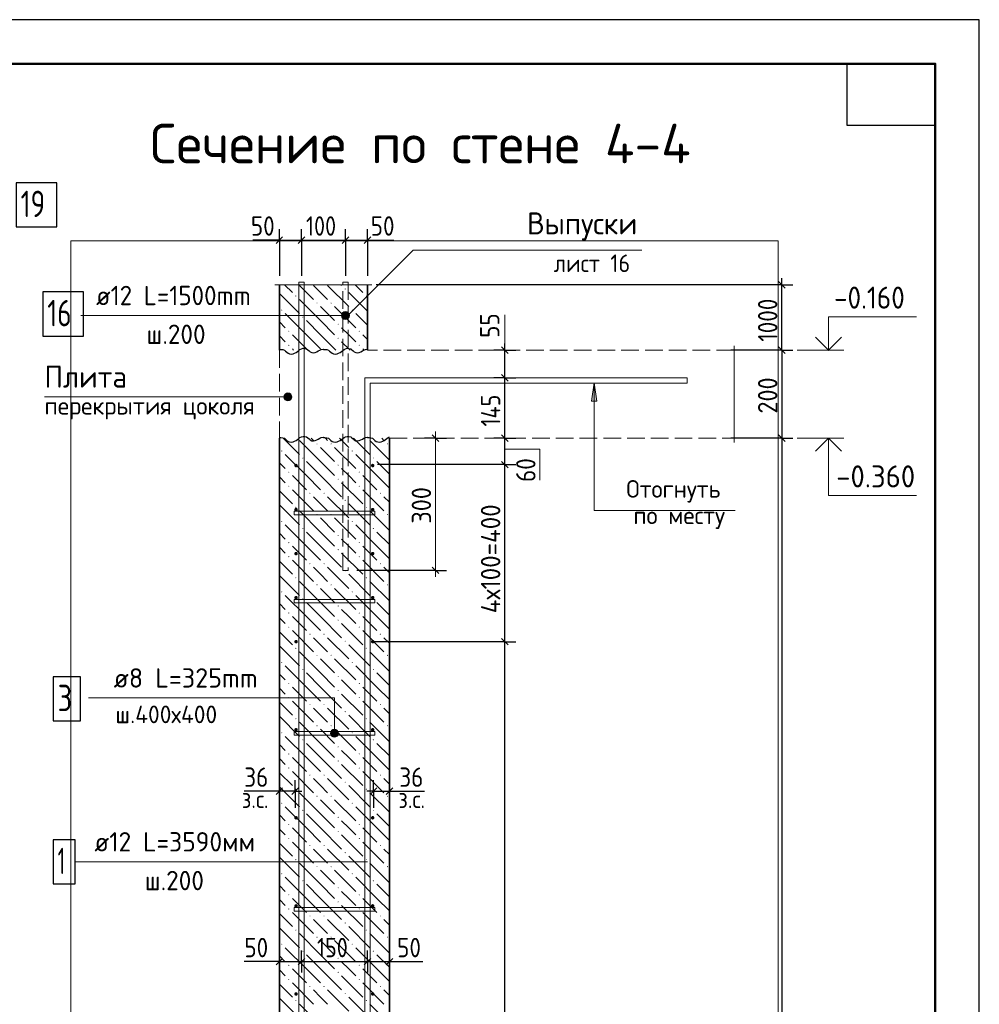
# Model space of a CAD drawing. Header units: millimetres. Extents: x 0 to 50400, y 0 to 35640.
# Tile 23 of 23: x 37322 to 50400, y 22224 to 35640. Entities that reach past the tile are written whole.
import ezdxf

# ---------------------------------------------------------------- set-up
doc = ezdxf.new("R2010")
doc.units = ezdxf.units.MM
doc.linetypes.add('______2', pattern=[324, 240, -84])
for name, color, linetype, lineweight in [('Standard', 7, 'Continuous', 25), ('Выпуски арматуры Г-обр.', 52, 'Continuous', 25), ('ЖБ Перекрытие верхний уровень', 7, 'Continuous', 35), ('ЖБ Стена верхний уровень', 7, 'Continuous', 35), ('Заголовок чертежа', 7, 'Continuous', 25), ('Позиционная метка диаметр_ шаг', 7, 'Continuous', 13), ('Позиционная метка линия выноска', 7, 'Continuous', 13), ('Позиционная метка номер позиции', 7, 'Continuous', 13), ('Примечания', 7, 'Continuous', 13)]:
    doc.layers.add(name, color=color, linetype=linetype, lineweight=lineweight)
doc.layers.add('Размерная выноска', color=7, linetype='Continuous')
for name, color, linetype, true_color in [('Стена фоновая арматура У1', 7, '______2', 0xa0a0a0), ('Стена фоновая арматура Х1', 7, '______2', 0xa0a0a0), ('Стена фоновая затяжка С-обр.', 7, '______2', 0xa0a0a0)]:
    doc.layers.add(name, color=color, linetype=linetype, true_color=true_color)
doc.styles.add('ISOCPEUR', font='txt')

msp = doc.modelspace()

# ---------------------------------------------------------------- hatches: boundary and pattern name
at = {"layer": 'ЖБ Стена верхний уровень', "linetype": 'Continuous', "lineweight": 18, "transparency": 33554687}
for points in [[(41750, 31971), (41758, 31979), (41766, 31971), (41758, 31963)], [(41078, 31875), (41086, 31883), (41094, 31875), (41086, 31867)], [(42038, 31875), (42046, 31883), (42054, 31875), (42046, 31867)], [(40886, 31683), (40894, 31691), (40902, 31683), (40894, 31675)], [(41366, 31779), (41374, 31787), (41382, 31779), (41374, 31771)], [(41558, 31779), (41566, 31787), (41574, 31779), (41566, 31771)], [(41846, 31683), (41854, 31691), (41862, 31683), (41854, 31675)], [(41174, 31587), (41182, 31595), (41190, 31587), (41182, 31579)], [(40982, 31395), (40990, 31403), (40998, 31395), (40990, 31387)], [(41654, 31491), (41662, 31499), (41670, 31491), (41662, 31483)], [(41942, 31395), (41950, 31403), (41958, 31395), (41950, 31387)], [(41654, 31299), (41662, 31307), (41670, 31299), (41662, 31291)], [(40982, 31203), (40990, 31211), (40998, 31203), (40990, 31195)], [(41942, 31203), (41950, 31211), (41958, 31203), (41950, 31195)], [(41366, 29859), (41374, 29867), (41382, 29859), (41374, 29851)], [(41558, 29859), (41566, 29867), (41574, 29859), (41566, 29851)], [(42326, 29859), (42334, 29867), (42342, 29859), (42334, 29851)], [(40886, 29763), (40894, 29771), (40902, 29763), (40894, 29755)], [(41174, 29667), (41182, 29675), (41190, 29667), (41182, 29659)], [(41846, 29763), (41854, 29771), (41862, 29763), (41854, 29755)], [(42134, 29667), (42142, 29675), (42150, 29667), (42142, 29659)], [(41654, 29571), (41662, 29579), (41670, 29571), (41662, 29563)], [(40982, 29475), (40990, 29483), (40998, 29475), (40990, 29467)], [(41654, 29379), (41662, 29387), (41670, 29379), (41662, 29371)], [(41942, 29475), (41950, 29483), (41958, 29475), (41950, 29467)], [(40982, 29283), (40990, 29291), (40998, 29283), (40990, 29275)], [(41942, 29283), (41950, 29291), (41958, 29283), (41950, 29275)], [(41270, 29187), (41278, 29195), (41286, 29187), (41278, 29179)], [(41462, 29187), (41470, 29195), (41478, 29187), (41470, 29179)], [(42230, 29187), (42238, 29195), (42246, 29187), (42238, 29179)], [(41078, 28995), (41086, 29003), (41094, 28995), (41086, 28987)], [(41750, 29091), (41758, 29099), (41766, 29091), (41758, 29083)], [(42038, 28995), (42046, 29003), (42054, 28995), (42046, 28987)], [(41366, 28899), (41374, 28907), (41382, 28899), (41374, 28891)], [(41558, 28899), (41566, 28907), (41574, 28899), (41566, 28891)], [(42326, 28899), (42334, 28907), (42342, 28899), (42334, 28891)], [(40886, 28803), (40894, 28811), (40902, 28803), (40894, 28795)], [(41174, 28707), (41182, 28715), (41190, 28707), (41182, 28699)], [(41846, 28803), (41854, 28811), (41862, 28803), (41854, 28795)], [(42134, 28707), (42142, 28715), (42150, 28707), (42142, 28699)], [(41654, 28611), (41662, 28619), (41670, 28611), (41662, 28603)], [(40982, 28515), (40990, 28523), (40998, 28515), (40990, 28507)], [(41942, 28515), (41950, 28523), (41958, 28515), (41950, 28507)], [(40982, 28323), (40990, 28331), (40998, 28323), (40990, 28315)], [(41654, 28419), (41662, 28427), (41670, 28419), (41662, 28411)], [(41942, 28323), (41950, 28331), (41958, 28323), (41950, 28315)], [(41270, 28227), (41278, 28235), (41286, 28227), (41278, 28219)], [(41462, 28227), (41470, 28235), (41478, 28227), (41470, 28219)], [(42230, 28227), (42238, 28235), (42246, 28227), (42238, 28219)], [(41078, 28035), (41086, 28043), (41094, 28035), (41086, 28027)], [(41750, 28131), (41758, 28139), (41766, 28131), (41758, 28123)], [(42038, 28035), (42046, 28043), (42054, 28035), (42046, 28027)], [(41366, 27939), (41374, 27947), (41382, 27939), (41374, 27931)], [(41558, 27939), (41566, 27947), (41574, 27939), (41566, 27931)], [(42326, 27939), (42334, 27947), (42342, 27939), (42334, 27931)], [(40886, 27843), (40894, 27851), (40902, 27843), (40894, 27835)], [(41846, 27843), (41854, 27851), (41862, 27843), (41854, 27835)], [(41174, 27747), (41182, 27755), (41190, 27747), (41182, 27739)], [(41654, 27651), (41662, 27659), (41670, 27651), (41662, 27643)], [(42134, 27747), (42142, 27755), (42150, 27747), (42142, 27739)], [(40982, 27555), (40990, 27563), (40998, 27555), (40990, 27547)], [(41942, 27555), (41950, 27563), (41958, 27555), (41950, 27547)], [(40982, 27363), (40990, 27371), (40998, 27363), (40990, 27355)], [(41654, 27459), (41662, 27467), (41670, 27459), (41662, 27451)], [(41942, 27363), (41950, 27371), (41958, 27363), (41950, 27355)], [(41270, 27267), (41278, 27275), (41286, 27267), (41278, 27259)], [(41462, 27267), (41470, 27275), (41478, 27267), (41470, 27259)], [(42230, 27267), (42238, 27275), (42246, 27267), (42238, 27259)], [(41750, 27171), (41758, 27179), (41766, 27171), (41758, 27163)], [(41078, 27075), (41086, 27083), (41094, 27075), (41086, 27067)], [(41366, 26979), (41374, 26987), (41382, 26979), (41374, 26971)], [(41558, 26979), (41566, 26987), (41574, 26979), (41566, 26971)], [(42038, 27075), (42046, 27083), (42054, 27075), (42046, 27067)], [(42326, 26979), (42334, 26987), (42342, 26979), (42334, 26971)], [(40886, 26883), (40894, 26891), (40902, 26883), (40894, 26875)], [(41846, 26883), (41854, 26891), (41862, 26883), (41854, 26875)], [(41174, 26787), (41182, 26795), (41190, 26787), (41182, 26779)], [(41654, 26691), (41662, 26699), (41670, 26691), (41662, 26683)], [(42134, 26787), (42142, 26795), (42150, 26787), (42142, 26779)], [(40982, 26595), (40990, 26603), (40998, 26595), (40990, 26587)], [(41942, 26595), (41950, 26603), (41958, 26595), (41950, 26587)], [(41654, 26499), (41662, 26507), (41670, 26499), (41662, 26491)], [(40982, 26403), (40990, 26411), (40998, 26403), (40990, 26395)], [(41270, 26307), (41278, 26315), (41286, 26307), (41278, 26299)], [(41462, 26307), (41470, 26315), (41478, 26307), (41470, 26299)], [(41942, 26403), (41950, 26411), (41958, 26403), (41950, 26395)], [(42230, 26307), (42238, 26315), (42246, 26307), (42238, 26299)], [(41750, 26211), (41758, 26219), (41766, 26211), (41758, 26203)], [(41078, 26115), (41086, 26123), (41094, 26115), (41086, 26107)], [(42038, 26115), (42046, 26123), (42054, 26115), (42046, 26107)], [(40886, 25923), (40894, 25931), (40902, 25923), (40894, 25915)], [(41366, 26019), (41374, 26027), (41382, 26019), (41374, 26011)], [(41558, 26019), (41566, 26027), (41574, 26019), (41566, 26011)], [(41846, 25923), (41854, 25931), (41862, 25923), (41854, 25915)], [(42326, 26019), (42334, 26027), (42342, 26019), (42334, 26011)], [(41174, 25827), (41182, 25835), (41190, 25827), (41182, 25819)], [(42134, 25827), (42142, 25835), (42150, 25827), (42142, 25819)], [(40982, 25635), (40990, 25643), (40998, 25635), (40990, 25627)], [(41654, 25731), (41662, 25739), (41670, 25731), (41662, 25723)], [(41942, 25635), (41950, 25643), (41958, 25635), (41950, 25627)], [(41654, 25539), (41662, 25547), (41670, 25539), (41662, 25531)], [(40982, 25443), (40990, 25451), (40998, 25443), (40990, 25435)], [(41942, 25443), (41950, 25451), (41958, 25443), (41950, 25435)], [(41270, 25347), (41278, 25355), (41286, 25347), (41278, 25339)], [(41462, 25347), (41470, 25355), (41478, 25347), (41470, 25339)], [(41750, 25251), (41758, 25259), (41766, 25251), (41758, 25243)], [(42230, 25347), (42238, 25355), (42246, 25347), (42238, 25339)], [(41078, 25155), (41086, 25163), (41094, 25155), (41086, 25147)], [(42038, 25155), (42046, 25163), (42054, 25155), (42046, 25147)], [(40886, 24963), (40894, 24971), (40902, 24963), (40894, 24955)], [(41366, 25059), (41374, 25067), (41382, 25059), (41374, 25051)], [(41558, 25059), (41566, 25067), (41574, 25059), (41566, 25051)], [(41846, 24963), (41854, 24971), (41862, 24963), (41854, 24955)], [(42326, 25059), (42334, 25067), (42342, 25059), (42334, 25051)], [(41174, 24867), (41182, 24875), (41190, 24867), (41182, 24859)], [(42134, 24867), (42142, 24875), (42150, 24867), (42142, 24859)], [(41654, 24771), (41662, 24779), (41670, 24771), (41662, 24763)], [(40982, 24675), (40990, 24683), (40998, 24675), (40990, 24667)], [(41654, 24579), (41662, 24587), (41670, 24579), (41662, 24571)], [(41942, 24675), (41950, 24683), (41958, 24675), (41950, 24667)], [(40982, 24483), (40990, 24491), (40998, 24483), (40990, 24475)], [(41942, 24483), (41950, 24491), (41958, 24483), (41950, 24475)], [(41270, 24387), (41278, 24395), (41286, 24387), (41278, 24379)], [(41462, 24387), (41470, 24395), (41478, 24387), (41470, 24379)], [(41750, 24291), (41758, 24299), (41766, 24291), (41758, 24283)], [(42230, 24387), (42238, 24395), (42246, 24387), (42238, 24379)], [(41078, 24195), (41086, 24203), (41094, 24195), (41086, 24187)], [(42038, 24195), (42046, 24203), (42054, 24195), (42046, 24187)], [(41366, 24099), (41374, 24107), (41382, 24099), (41374, 24091)], [(41558, 24099), (41566, 24107), (41574, 24099), (41566, 24091)], [(42326, 24099), (42334, 24107), (42342, 24099), (42334, 24091)], [(40886, 24003), (40894, 24011), (40902, 24003), (40894, 23995)], [(41174, 23907), (41182, 23915), (41190, 23907), (41182, 23899)], [(41846, 24003), (41854, 24011), (41862, 24003), (41854, 23995)], [(42134, 23907), (42142, 23915), (42150, 23907), (42142, 23899)], [(41654, 23811), (41662, 23819), (41670, 23811), (41662, 23803)], [(40982, 23715), (40990, 23723), (40998, 23715), (40990, 23707)], [(41654, 23619), (41662, 23627), (41670, 23619), (41662, 23611)], [(41942, 23715), (41950, 23723), (41958, 23715), (41950, 23707)], [(40982, 23523), (40990, 23531), (40998, 23523), (40990, 23515)], [(41942, 23523), (41950, 23531), (41958, 23523), (41950, 23515)], [(41270, 23427), (41278, 23435), (41286, 23427), (41278, 23419)], [(41462, 23427), (41470, 23435), (41478, 23427), (41470, 23419)], [(42230, 23427), (42238, 23435), (42246, 23427), (42238, 23419)], [(41078, 23235), (41086, 23243), (41094, 23235), (41086, 23227)], [(41750, 23331), (41758, 23339), (41766, 23331), (41758, 23323)], [(42038, 23235), (42046, 23243), (42054, 23235), (42046, 23227)], [(41366, 23139), (41374, 23147), (41382, 23139), (41374, 23131)], [(41558, 23139), (41566, 23147), (41574, 23139), (41566, 23131)], [(42326, 23139), (42334, 23147), (42342, 23139), (42334, 23131)], [(40886, 23043), (40894, 23051), (40902, 23043), (40894, 23035)], [(41174, 22947), (41182, 22955), (41190, 22947), (41182, 22939)], [(41846, 23043), (41854, 23051), (41862, 23043), (41854, 23035)], [(42134, 22947), (42142, 22955), (42150, 22947), (42142, 22939)], [(41654, 22851), (41662, 22859), (41670, 22851), (41662, 22843)], [(40982, 22755), (40990, 22763), (40998, 22755), (40990, 22747)], [(41942, 22755), (41950, 22763), (41958, 22755), (41950, 22747)], [(40982, 22563), (40990, 22571), (40998, 22563), (40990, 22555)], [(41654, 22659), (41662, 22667), (41670, 22659), (41662, 22651)], [(41942, 22563), (41950, 22571), (41958, 22563), (41950, 22555)], [(41270, 22467), (41278, 22475), (41286, 22467), (41278, 22459)], [(41462, 22467), (41470, 22475), (41478, 22467), (41470, 22459)], [(42230, 22467), (42238, 22475), (42246, 22467), (42238, 22459)], [(41078, 22275), (41086, 22283), (41094, 22275), (41086, 22267)], [(41750, 22371), (41758, 22379), (41766, 22371), (41758, 22363)], [(42038, 22275), (42046, 22283), (42054, 22275), (42046, 22267)]]:
    msp.add_hatch(color=7, dxfattribs=at).paths.add_polyline_path(points, flags=16)
at = {"layer": 'Позиционная метка линия выноска', "linetype": 'Continuous', "lineweight": 13, "transparency": 33554687}
for points in [[(41734, 31656), (41761, 31555), (41761, 31663)], [(41761, 31663), (41761, 31555), (41788, 31563)], [(41761, 31663), (41788, 31563), (41788, 31656)], [(41715, 31582), (41715, 31636), (41707, 31609)], [(41715, 31636), (41734, 31563), (41734, 31656)], [(41715, 31636), (41715, 31582), (41734, 31563)], [(41734, 31656), (41734, 31563), (41761, 31555)], [(41788, 31656), (41788, 31563), (41808, 31582)], [(41788, 31656), (41808, 31582), (41808, 31636)], [(41808, 31636), (41808, 31582), (41815, 31609)], [(40932, 30473), (40932, 30527), (40924, 30500)], [(40951, 30454), (40951, 30547), (40932, 30527)], [(40951, 30454), (40932, 30527), (40932, 30473)], [(40978, 30446), (40978, 30554), (40951, 30547)], [(40978, 30446), (40951, 30547), (40951, 30454)], [(41005, 30454), (41005, 30547), (40978, 30554)], [(41005, 30454), (40978, 30554), (40978, 30446)], [(41025, 30473), (41025, 30527), (41005, 30547)], [(41025, 30473), (41005, 30547), (41005, 30454)], [(41025, 30527), (41025, 30473), (41032, 30500)], [(41658, 25944), (41565, 25944), (41557, 25917)], [(41658, 25944), (41557, 25917), (41665, 25917)], [(41665, 25917), (41557, 25917), (41565, 25890)], [(41638, 25963), (41584, 25963), (41565, 25944)], [(41638, 25963), (41565, 25944), (41658, 25944)], [(41665, 25917), (41565, 25890), (41658, 25890)], [(41584, 25963), (41638, 25963), (41611, 25971)], [(41658, 25890), (41565, 25890), (41584, 25870)], [(41658, 25890), (41584, 25870), (41638, 25870)], [(41638, 25870), (41584, 25870), (41611, 25863)]]:
    msp.add_hatch(color=7, dxfattribs=at).paths.add_polyline_path(points)
at = {"layer": 'Примечания', "linetype": 'Continuous', "lineweight": 13, "transparency": 33554687}
msp.add_hatch(color=7, dxfattribs=at).paths.add_polyline_path([(45188, 30441), (45152, 30693), (45116, 30441)])
at = {"layer": 'Стена фоновая арматура У1', "linetype": 'Continuous', "lineweight": 13, "transparency": 33554687}
for points in [[(41113, 29565), (41111, 29574), (41106, 29582), (41098, 29587), (41089, 29589), (41080, 29587), (41072, 29582), (41067, 29574), (41065, 29565), (41067, 29556), (41072, 29548), (41080, 29543), (41089, 29541), (41098, 29543), (41106, 29548), (41111, 29556)], [(42157, 29565), (42155, 29574), (42150, 29582), (42142, 29587), (42133, 29589), (42124, 29587), (42116, 29582), (42111, 29574), (42109, 29565), (42111, 29556), (42116, 29548), (42124, 29543), (42133, 29541), (42142, 29543), (42150, 29548), (42155, 29556)], [(41113, 28965), (41111, 28974), (41106, 28982), (41098, 28987), (41089, 28989), (41080, 28987), (41072, 28982), (41067, 28974), (41065, 28965), (41067, 28956), (41072, 28948), (41080, 28943), (41089, 28941), (41098, 28943), (41106, 28948), (41111, 28956)], [(42157, 28965), (42155, 28974), (42150, 28982), (42142, 28987), (42133, 28989), (42124, 28987), (42116, 28982), (42111, 28974), (42109, 28965), (42111, 28956), (42116, 28948), (42124, 28943), (42133, 28941), (42142, 28943), (42150, 28948), (42155, 28956)], [(41113, 28365), (41111, 28374), (41106, 28382), (41098, 28387), (41089, 28389), (41080, 28387), (41072, 28382), (41067, 28374), (41065, 28365), (41067, 28356), (41072, 28348), (41080, 28343), (41089, 28341), (41098, 28343), (41106, 28348), (41111, 28356)], [(42157, 28365), (42155, 28374), (42150, 28382), (42142, 28387), (42133, 28389), (42124, 28387), (42116, 28382), (42111, 28374), (42109, 28365), (42111, 28356), (42116, 28348), (42124, 28343), (42133, 28341), (42142, 28343), (42150, 28348), (42155, 28356)], [(41113, 27765), (41111, 27774), (41106, 27782), (41098, 27787), (41089, 27789), (41080, 27787), (41072, 27782), (41067, 27774), (41065, 27765), (41067, 27756), (41072, 27748), (41080, 27743), (41089, 27741), (41098, 27743), (41106, 27748), (41111, 27756)], [(42157, 27765), (42155, 27774), (42150, 27782), (42142, 27787), (42133, 27789), (42124, 27787), (42116, 27782), (42111, 27774), (42109, 27765), (42111, 27756), (42116, 27748), (42124, 27743), (42133, 27741), (42142, 27743), (42150, 27748), (42155, 27756)], [(41113, 27165), (41111, 27174), (41106, 27182), (41098, 27187), (41089, 27189), (41080, 27187), (41072, 27182), (41067, 27174), (41065, 27165), (41067, 27156), (41072, 27148), (41080, 27143), (41089, 27141), (41098, 27143), (41106, 27148), (41111, 27156)], [(42157, 27165), (42155, 27174), (42150, 27182), (42142, 27187), (42133, 27189), (42124, 27187), (42116, 27182), (42111, 27174), (42109, 27165), (42111, 27156), (42116, 27148), (42124, 27143), (42133, 27141), (42142, 27143), (42150, 27148), (42155, 27156)], [(41113, 25965), (41111, 25974), (41106, 25982), (41098, 25987), (41089, 25989), (41080, 25987), (41072, 25982), (41067, 25974), (41065, 25965), (41067, 25956), (41072, 25948), (41080, 25943), (41089, 25941), (41098, 25943), (41106, 25948), (41111, 25956)], [(42157, 25965), (42155, 25974), (42150, 25982), (42142, 25987), (42133, 25989), (42124, 25987), (42116, 25982), (42111, 25974), (42109, 25965), (42111, 25956), (42116, 25948), (42124, 25943), (42133, 25941), (42142, 25943), (42150, 25948), (42155, 25956)], [(41113, 24765), (41111, 24774), (41106, 24782), (41098, 24787), (41089, 24789), (41080, 24787), (41072, 24782), (41067, 24774), (41065, 24765), (41067, 24756), (41072, 24748), (41080, 24743), (41089, 24741), (41098, 24743), (41106, 24748), (41111, 24756)], [(42157, 24765), (42155, 24774), (42150, 24782), (42142, 24787), (42133, 24789), (42124, 24787), (42116, 24782), (42111, 24774), (42109, 24765), (42111, 24756), (42116, 24748), (42124, 24743), (42133, 24741), (42142, 24743), (42150, 24748), (42155, 24756)], [(41113, 23565), (41111, 23574), (41106, 23582), (41098, 23587), (41089, 23589), (41080, 23587), (41072, 23582), (41067, 23574), (41065, 23565), (41067, 23556), (41072, 23548), (41080, 23543), (41089, 23541), (41098, 23543), (41106, 23548), (41111, 23556)], [(42157, 23565), (42155, 23574), (42150, 23582), (42142, 23587), (42133, 23589), (42124, 23587), (42116, 23582), (42111, 23574), (42109, 23565), (42111, 23556), (42116, 23548), (42124, 23543), (42133, 23541), (42142, 23543), (42150, 23548), (42155, 23556)], [(41113, 22365), (41111, 22374), (41106, 22382), (41098, 22387), (41089, 22389), (41080, 22387), (41072, 22382), (41067, 22374), (41065, 22365), (41067, 22356), (41072, 22348), (41080, 22343), (41089, 22341), (41098, 22343), (41106, 22348), (41111, 22356)], [(42157, 22365), (42155, 22374), (42150, 22382), (42142, 22387), (42133, 22389), (42124, 22387), (42116, 22382), (42111, 22374), (42109, 22365), (42111, 22356), (42116, 22348), (42124, 22343), (42133, 22341), (42142, 22343), (42150, 22348), (42155, 22356)]]:
    msp.add_hatch(color=7, dxfattribs=at).paths.add_polyline_path(points)

# ---------------------------------------------------------------- linework, layer by layer
at = {"layer": 'Standard', "color": 7, "linetype": 'Continuous', "lineweight": -3, "transparency": 33554687}
for p, q in [((40861, 32637), (40861, 32787)), ((41161, 32637), (41161, 32787)), ((41761, 32637), (41761, 32787)), ((42061, 32637), (42061, 32787)), ((40861, 32637), (40771, 32637)), ((40861, 32637), (40861, 32487)), ((40861, 32637), (40861, 32148)), ((40861, 32637), (41161, 32637)), ((41161, 32637), (41161, 32487)), ((41161, 32637), (41161, 32148)), ((41161, 32637), (41761, 32637)), ((41761, 32637), (41761, 32487)), ((41761, 32637), (41761, 32148)), ((41761, 32637), (42061, 32637)), ((42061, 32637), (42061, 32487)), ((42061, 32637), (42061, 32148)), ((42061, 32637), (42151, 32637)), ((47708, 32028), (47708, 32118)), ((47708, 32028), (42181, 32028)), ((47708, 32028), (47558, 32028)), ((47708, 32028), (47858, 32028)), ((43932, 31137), (43782, 31137)), ((43932, 31137), (43932, 31227)), ((43932, 31137), (44082, 31137)), ((43932, 31137), (43932, 31137)), ((43932, 30759), (43932, 31137)), ((47708, 31137), (47016, 31137)), ((47708, 31137), (47177, 31137)), ((47708, 31137), (47558, 31137)), ((47708, 31137), (47558, 31137)), ((47708, 31137), (47708, 31227)), ((47708, 31137), (47858, 31137)), ((47708, 31137), (47858, 31137)), ((47708, 31137), (47708, 31047)), ((43932, 30759), (43782, 30759)), ((43932, 30759), (44082, 30759)), ((43932, 30759), (43932, 30759)), ((43932, 29937), (43932, 30759)), ((42989, 29937), (42839, 29937)), ((42989, 29937), (42967, 29937)), ((42989, 29937), (43139, 29937)), ((43932, 29937), (43782, 29937)), ((43932, 29937), (44082, 29937)), ((43932, 29937), (43932, 29937)), ((43932, 29577), (43932, 29937)), ((47708, 29937), (47558, 29937)), ((47708, 29937), (47858, 29937)), ((47708, 29937), (47708, 13497)), ((43932, 29577), (43782, 29577)), ((43932, 29577), (44082, 29577)), ((43932, 27165), (43932, 29577)), ((42989, 28137), (41917, 28137)), ((42989, 28137), (42839, 28137)), ((42989, 28137), (43139, 28137)), ((43932, 27165), (43782, 27165)), ((43932, 27165), (44082, 27165)), ((40861, 25127), (40861, 25277)), ((41077, 25127), (41077, 25277)), ((42145, 25127), (42145, 25277)), ((42361, 25127), (42361, 25277)), ((40861, 25127), (40771, 25127)), ((40861, 25127), (40861, 24977)), ((40861, 25127), (40861, 25127)), ((41077, 25127), (40861, 25127)), ((41077, 25127), (41077, 24977)), ((41077, 25127), (41077, 24902)), ((41077, 25127), (41167, 25127)), ((42145, 25127), (42055, 25127)), ((42145, 25127), (42145, 24977)), ((42145, 25127), (42145, 24902)), ((42145, 25127), (42361, 25127)), ((42361, 25127), (42361, 24977)), ((42361, 25127), (42361, 25127)), ((42361, 25127), (42451, 25127)), ((40861, 22805), (40861, 22955)), ((41161, 22805), (41161, 22955)), ((42061, 22805), (42061, 22955)), ((42361, 22805), (42361, 22955)), ((40861, 22805), (40771, 22805)), ((40861, 22805), (40861, 22655)), ((40861, 22805), (41161, 22805)), ((41161, 22805), (41161, 22655)), ((41161, 22805), (42061, 22805)), ((42061, 22805), (42061, 22655)), ((42061, 22805), (42361, 22805)), ((42361, 22805), (42361, 22655)), ((42361, 22805), (42451, 22805))]:
    msp.add_line(p, q, dxfattribs=at)
at = {"layer": 'Standard', "color": 7, "linetype": 'Continuous', "lineweight": 25, "transparency": 33554687}
for p, q in [((40816, 32592), (40906, 32682)), ((41116, 32592), (41206, 32682)), ((41716, 32592), (41806, 32682)), ((42016, 32592), (42106, 32682)), ((47753, 31983), (47663, 32073)), ((43977, 31092), (43887, 31182)), ((47663, 31182), (47753, 31092)), ((47753, 31092), (47663, 31182)), ((43977, 30714), (43887, 30804)), ((43977, 29892), (43887, 29982)), ((47663, 29982), (47753, 29892)), ((43977, 29532), (43887, 29622)), ((43977, 27120), (43887, 27210)), ((40906, 25172), (40816, 25082)), ((41122, 25172), (41032, 25082)), ((42100, 25082), (42190, 25172)), ((42316, 25082), (42406, 25172)), ((40816, 22760), (40906, 22850)), ((41116, 22760), (41206, 22850)), ((42016, 22760), (42106, 22850)), ((42316, 22760), (42406, 22850))]:
    msp.add_line(p, q, dxfattribs=at)
at = {"layer": 'Standard', "color": 7, "linetype": 'Continuous', "lineweight": 13, "transparency": 33554687}
for p, q in [((43932, 31137), (43932, 31617)), ((47918, 31137), (48554, 31137)), ((42989, 29937), (42989, 30027)), ((47918, 29937), (48554, 29937)), ((42989, 28137), (42989, 28047))]:
    msp.add_line(p, q, dxfattribs=at)
at = {"layer": 'Standard', "color": 251, "linetype": 'Continuous', "lineweight": 25, "true_color": 0x656565, "transparency": 33554687}
for p, q in [((43034, 29892), (42944, 29982)), ((43034, 28092), (42944, 28182))]:
    msp.add_line(p, q, dxfattribs=at)
at = {"layer": 'Standard', "color": 7, "linetype": 'Continuous', "lineweight": 25, "transparency": 33554687}
for points in [[(0, 0), (50400, 0), (50400, 35640), (0, 35640), (0, 0)], [(49800, 35040), (49800, 34200), (48600, 34200), (48600, 35040), (49800, 35040)]]:
    msp.add_lwpolyline(points, close=True, dxfattribs=at)
at = {"layer": 'Standard', "color": 7, "linetype": 'Continuous', "lineweight": 50, "transparency": 33554687}
msp.add_lwpolyline([(2400, 35040), (49800, 35040), (49800, 600), (2400, 600), (2400, 35040)], close=True, dxfattribs=at)
at = {"layer": 'Standard', "color": 254, "linetype": 'Continuous', "lineweight": 13, "true_color": 0xc4c4ff, "transparency": 33554687}
msp.add_lwpolyline([(38021, 9828), (47657, 9828), (47657, 32628), (38021, 32628), (38021, 9828)], dxfattribs=at)
at = {"layer": 'Standard', "color": 7, "linetype": 'Continuous', "lineweight": -3, "transparency": 33554687}
for points in [[(47708, 31137), (47708, 31197), (47708, 31197), (47708, 32028)], [(47708, 31137), (47708, 30235), (47708, 30235), (47708, 29937)], [(47708, 29937), (47688, 29937), (47688, 29937), (47688, 29937), (47688, 29937), (47016, 29937)], [(43932, 29577), (43912, 29577), (43912, 29577), (43901, 29577), (43901, 29577), (42200, 29577)], [(43932, 27165), (43912, 27165), (43912, 27165), (43912, 27165), (43912, 27165), (43903, 27165), (43903, 27165), (42133, 27165)], [(43932, 13977), (43932, 14484), (43932, 14484), (43932, 27165)]]:
    msp.add_lwpolyline(points, dxfattribs=at)
at = {"layer": 'Standard', "color": 7, "linetype": 'Continuous', "lineweight": 13, "transparency": 33554687}
for points in [[(48345, 31137), (48345, 31593), (49545, 31593)], [(42989, 28137), (42989, 28685), (42989, 28685), (42989, 29937)], [(48345, 29937), (48345, 29157), (49545, 29157)], [(43932, 29787), (44412, 29787), (44412, 29367)]]:
    msp.add_lwpolyline(points, dxfattribs=at)
at = {"layer": 'Standard', "color": 7, "linetype": 'Continuous', "lineweight": 35, "transparency": 33554687}
for points in [[(48167, 31315), (48345, 31137), (48523, 31315)], [(48167, 29759), (48345, 29937), (48523, 29759)]]:
    msp.add_lwpolyline(points, dxfattribs=at)
at = {"layer": 'Выпуски арматуры Г-обр.', "color": 7, "linetype": 'Continuous', "lineweight": 25, "transparency": 33554687}
for points in [[(37276, 32818), (37828, 32818), (37828, 33418), (37276, 33418), (37276, 32818)], [(37639, 31330), (38191, 31330), (38191, 31930), (37639, 31930), (37639, 31330)]]:
    msp.add_lwpolyline(points, dxfattribs=at)
at = {"layer": 'Выпуски арматуры Г-обр.', "color": 251, "linetype": '______2', "lineweight": 13, "true_color": 0x656565, "transparency": 33554687}
msp.add_lwpolyline([(41797, 32064), (41797, 28137), (41725, 28137), (41725, 32064), (41797, 32064)], dxfattribs=at)
at = {"layer": 'ЖБ Перекрытие верхний уровень', "color": 7, "linetype": '______2', "lineweight": 18, "transparency": 33554687}
for p, q in [((40861, 31137), (40861, 29937)), ((47057, 31137), (42061, 31137)), ((42361, 29937), (47057, 29937))]:
    msp.add_line(p, q, dxfattribs=at)
at = {"layer": 'ЖБ Стена верхний уровень', "color": 7, "linetype": 'Continuous', "lineweight": 35, "transparency": 33554687}
for p, q in [((40861, 32028), (40861, 31137)), ((42061, 31137), (42061, 32028)), ((40861, 29937), (40861, 13497)), ((42361, 13497), (42361, 29937))]:
    msp.add_line(p, q, dxfattribs=at)
at = {"layer": 'ЖБ Стена верхний уровень', "color": 9, "linetype": 'Continuous', "lineweight": 18, "true_color": 0xc7c7c7, "transparency": 33554687}
for p, q in [((40933, 32028), (41038, 31923)), ((41125, 32028), (41326, 31827)), ((41422, 31923), (41326, 32019)), ((41518, 32019), (41806, 31731)), ((41701, 32028), (41710, 32019)), ((41893, 32028), (41998, 31923)), ((40861, 31908), (41134, 31635)), ((41422, 31539), (41134, 31827)), ((41518, 31827), (41422, 31923)), ((41806, 31923), (42061, 31668)), ((41422, 31731), (41614, 31539)), ((41614, 31731), (41902, 31443)), ((41230, 31347), (40942, 31635)), ((41230, 31539), (41422, 31347)), ((41422, 31539), (41614, 31347)), ((42061, 31476), (41902, 31635)), ((40861, 31524), (40942, 31443)), ((41806, 31347), (41710, 31443)), ((40942, 31251), (40861, 31332)), ((41038, 31347), (41230, 31155)), ((41230, 31347), (41422, 31155)), ((41422, 31347), (41632, 31137)), ((41902, 31251), (41806, 31347)), ((41998, 31347), (42061, 31284)), ((40861, 31140), (40864, 31137)), ((41038, 31155), (41056, 31137)), ((41710, 31251), (41824, 31137)), ((41998, 31155), (42016, 31137)), ((40912, 29937), (41134, 29715)), ((41296, 29937), (41326, 29907)), ((41518, 29907), (41488, 29937)), ((41680, 29937), (41806, 29811)), ((41872, 29937), (42094, 29715)), ((42256, 29937), (42286, 29907)), ((41422, 29619), (41134, 29907)), ((41422, 29811), (41614, 29619)), ((41614, 29811), (41902, 29523)), ((42361, 29640), (42094, 29907)), ((41230, 29427), (40942, 29715)), ((42190, 29427), (41902, 29715)), ((40861, 29604), (40942, 29523)), ((41230, 29619), (41422, 29427)), ((41422, 29619), (41614, 29427)), ((41806, 29427), (41710, 29523)), ((42190, 29619), (42361, 29448)), ((40942, 29331), (40861, 29412)), ((41038, 29427), (41230, 29235)), ((41230, 29427), (41422, 29235)), ((41422, 29427), (41710, 29139)), ((41902, 29331), (41806, 29427)), ((41998, 29427), (42190, 29235)), ((42190, 29427), (42361, 29256)), ((41710, 29331), (41998, 29043)), ((40861, 29220), (41038, 29043)), ((41038, 29235), (41326, 28947)), ((41422, 29043), (41326, 29139)), ((41518, 29139), (41806, 28851)), ((41998, 29235), (42286, 28947)), ((42361, 29064), (42286, 29139)), ((40861, 29028), (41134, 28755)), ((41518, 28947), (41422, 29043)), ((41806, 29043), (42094, 28755)), ((41422, 28659), (41134, 28947)), ((41422, 28851), (41614, 28659)), ((41614, 28851), (41902, 28563)), ((42361, 28680), (42094, 28947)), ((41230, 28467), (40942, 28755)), ((42190, 28467), (41902, 28755)), ((40861, 28644), (40942, 28563)), ((41230, 28659), (41422, 28467)), ((41422, 28659), (41614, 28467)), ((42190, 28659), (42361, 28488)), ((40942, 28371), (40861, 28452)), ((41038, 28467), (41230, 28275)), ((41230, 28467), (41422, 28275)), ((41422, 28467), (41710, 28179)), ((41806, 28467), (41710, 28563)), ((41902, 28371), (41806, 28467)), ((41998, 28467), (42190, 28275)), ((42190, 28467), (42361, 28296)), ((41710, 28371), (41998, 28083)), ((40861, 28260), (41038, 28083)), ((41038, 28275), (41326, 27987)), ((41422, 28083), (41326, 28179)), ((41518, 28179), (41806, 27891)), ((41998, 28275), (42286, 27987)), ((42361, 28104), (42286, 28179)), ((40861, 28068), (41134, 27795)), ((41518, 27987), (41422, 28083)), ((41806, 28083), (42094, 27795)), ((41422, 27699), (41134, 27987)), ((42361, 27720), (42094, 27987)), ((41230, 27507), (40942, 27795)), ((41422, 27891), (41614, 27699)), ((41614, 27891), (41902, 27603)), ((42190, 27507), (41902, 27795)), ((40861, 27684), (40942, 27603)), ((41230, 27699), (41422, 27507)), ((41422, 27699), (41614, 27507)), ((42190, 27699), (42361, 27528)), ((41038, 27507), (41230, 27315)), ((41230, 27507), (41422, 27315)), ((41422, 27507), (41710, 27219)), ((41806, 27507), (41710, 27603)), ((41902, 27411), (41806, 27507)), ((41998, 27507), (42190, 27315)), ((42190, 27507), (42361, 27336)), ((40942, 27411), (40861, 27492)), ((41710, 27411), (41998, 27123)), ((40861, 27300), (41038, 27123)), ((41038, 27315), (41326, 27027)), ((41998, 27315), (42286, 27027)), ((40861, 27108), (41134, 26835)), ((41422, 27123), (41326, 27219)), ((41518, 27027), (41422, 27123)), ((41518, 27219), (41806, 26931)), ((41806, 27123), (42094, 26835)), ((42361, 27144), (42286, 27219)), ((41422, 26739), (41134, 27027)), ((42361, 26760), (42094, 27027)), ((41230, 26547), (40942, 26835)), ((41422, 26931), (41614, 26739)), ((41614, 26931), (41902, 26643)), ((42190, 26547), (41902, 26835)), ((40861, 26724), (40942, 26643)), ((41230, 26739), (41422, 26547)), ((41422, 26739), (41614, 26547)), ((42190, 26739), (42361, 26568)), ((41806, 26547), (41710, 26643)), ((40942, 26451), (40861, 26532)), ((41038, 26547), (41230, 26355)), ((41230, 26547), (41422, 26355)), ((41422, 26547), (41710, 26259)), ((41710, 26451), (41998, 26163)), ((41902, 26451), (41806, 26547)), ((41998, 26547), (42190, 26355)), ((42190, 26547), (42361, 26376)), ((40861, 26340), (41038, 26163)), ((41038, 26355), (41326, 26067)), ((41998, 26355), (42286, 26067)), ((41422, 26163), (41326, 26259)), ((41518, 26067), (41422, 26163)), ((41518, 26259), (41806, 25971)), ((41806, 26163), (42094, 25875)), ((42361, 26184), (42286, 26259)), ((40861, 26148), (41134, 25875)), ((41422, 25779), (41134, 26067)), ((42361, 25800), (42094, 26067)), ((41422, 25971), (41614, 25779)), ((41614, 25971), (41902, 25683)), ((40861, 25764), (40942, 25683)), ((41230, 25587), (40942, 25875)), ((41230, 25779), (41422, 25587)), ((41422, 25779), (41614, 25587)), ((42190, 25587), (41902, 25875)), ((42190, 25779), (42361, 25608)), ((41806, 25587), (41710, 25683)), ((40942, 25491), (40861, 25572)), ((41038, 25587), (41230, 25395)), ((41230, 25587), (41422, 25395)), ((41422, 25587), (41710, 25299)), ((41710, 25491), (41998, 25203)), ((41902, 25491), (41806, 25587)), ((41998, 25587), (42190, 25395)), ((42190, 25587), (42361, 25416)), ((40861, 25380), (41038, 25203)), ((41038, 25395), (41326, 25107)), ((41998, 25395), (42286, 25107)), ((41422, 25203), (41326, 25299)), ((41518, 25299), (41806, 25011)), ((42361, 25224), (42286, 25299)), ((40861, 25188), (41134, 24915)), ((41422, 24819), (41134, 25107)), ((41518, 25107), (41422, 25203)), ((41806, 25203), (42094, 24915)), ((42361, 24840), (42094, 25107)), ((41422, 25011), (41614, 24819)), ((41614, 25011), (41902, 24723)), ((41230, 24627), (40942, 24915)), ((42190, 24627), (41902, 24915)), ((40861, 24804), (40942, 24723)), ((41230, 24819), (41422, 24627)), ((41422, 24819), (41614, 24627)), ((41806, 24627), (41710, 24723)), ((42190, 24819), (42361, 24648)), ((40942, 24531), (40861, 24612)), ((41038, 24627), (41230, 24435)), ((41230, 24627), (41422, 24435)), ((41422, 24627), (41710, 24339)), ((41902, 24531), (41806, 24627)), ((41998, 24627), (42190, 24435)), ((42190, 24627), (42361, 24456)), ((40861, 24420), (41038, 24243)), ((41038, 24435), (41326, 24147)), ((41710, 24531), (41998, 24243)), ((41998, 24435), (42286, 24147)), ((41422, 24243), (41326, 24339)), ((41518, 24339), (41806, 24051)), ((42361, 24264), (42286, 24339)), ((40861, 24228), (41134, 23955)), ((41518, 24147), (41422, 24243)), ((41806, 24243), (42094, 23955)), ((41422, 23859), (41134, 24147)), ((41422, 24051), (41614, 23859)), ((41614, 24051), (41902, 23763)), ((42361, 23880), (42094, 24147)), ((41230, 23667), (40942, 23955)), ((42190, 23667), (41902, 23955)), ((40861, 23844), (40942, 23763)), ((41230, 23859), (41422, 23667)), ((41422, 23859), (41614, 23667)), ((41806, 23667), (41710, 23763)), ((42190, 23859), (42361, 23688)), ((40942, 23571), (40861, 23652)), ((41038, 23667), (41230, 23475)), ((41230, 23667), (41422, 23475)), ((41422, 23667), (41710, 23379)), ((41902, 23571), (41806, 23667)), ((41998, 23667), (42190, 23475)), ((42190, 23667), (42361, 23496)), ((41710, 23571), (41998, 23283)), ((40861, 23460), (41038, 23283)), ((41038, 23475), (41326, 23187)), ((41422, 23283), (41326, 23379)), ((41518, 23379), (41806, 23091)), ((41998, 23475), (42286, 23187)), ((42361, 23304), (42286, 23379)), ((40861, 23268), (41134, 22995)), ((41518, 23187), (41422, 23283)), ((41806, 23283), (42094, 22995)), ((41422, 22899), (41134, 23187)), ((41422, 23091), (41614, 22899)), ((41614, 23091), (41902, 22803)), ((42361, 22920), (42094, 23187)), ((41230, 22707), (40942, 22995)), ((42190, 22707), (41902, 22995)), ((40861, 22884), (40942, 22803)), ((41230, 22899), (41422, 22707)), ((41422, 22899), (41614, 22707)), ((42190, 22899), (42361, 22728)), ((40942, 22611), (40861, 22692)), ((41038, 22707), (41230, 22515)), ((41230, 22707), (41422, 22515)), ((41422, 22707), (41710, 22419)), ((41806, 22707), (41710, 22803)), ((41902, 22611), (41806, 22707)), ((41998, 22707), (42190, 22515)), ((42190, 22707), (42361, 22536)), ((41710, 22611), (41998, 22323)), ((40861, 22500), (41038, 22323)), ((41038, 22515), (41326, 22227)), ((41422, 22323), (41326, 22419)), ((41518, 22419), (41806, 22131)), ((41998, 22515), (42286, 22227)), ((42361, 22344), (42286, 22419)), ((40861, 22308), (41134, 22035)), ((41518, 22227), (41422, 22323)), ((41806, 22323), (42094, 22035)), ((41422, 21939), (41134, 22227)), ((42361, 21960), (42094, 22227))]:
    msp.add_line(p, q, dxfattribs=at)
at = {"layer": 'Позиционная метка линия выноска', "color": 7, "linetype": 'Continuous', "lineweight": 13, "transparency": 33554687}
for p, q in [((41761, 31663), (41761, 31663)), ((38154, 31609), (41761, 31609)), ((41707, 31609), (41707, 31609)), ((41761, 31555), (41761, 31555)), ((41815, 31609), (41815, 31609)), ((40978, 30500), (37660, 30500)), ((40924, 30500), (40924, 30500)), ((40978, 30554), (40978, 30554)), ((41032, 30500), (41032, 30500)), ((40978, 30446), (40978, 30446)), ((41557, 25917), (41557, 25917)), ((41611, 25971), (41611, 25971)), ((41665, 25917), (41665, 25917)), ((41611, 25863), (41611, 25863)), ((38080, 24165), (42061, 24165))]:
    msp.add_line(p, q, dxfattribs=at)
msp.add_lwpolyline([(38262, 26398), (41611, 26398), (41611, 25917)], dxfattribs=at)
for centre in [(41761, 31609), (40978, 30500), (41611, 25917)]:
    msp.add_circle(centre, 54, dxfattribs=at)
at = {"layer": 'Примечания', "color": 7, "linetype": 'Continuous', "lineweight": 13, "transparency": 33554687}
for p, q in [((41761, 31578), (42683, 32500)), ((42683, 32500), (45803, 32500)), ((45152, 30693), (45116, 30441)), ((45152, 28953), (45152, 30693)), ((45152, 30693), (45152, 30693)), ((45152, 30693), (45152, 30693)), ((45152, 30693), (45152, 30693)), ((45188, 30441), (45152, 30693)), ((45116, 30441), (45188, 30441)), ((45152, 30441), (45152, 30423)), ((47072, 28953), (45152, 28953))]:
    msp.add_line(p, q, dxfattribs=at)
at = {"layer": 'Примечания', "color": 7, "linetype": 'Continuous', "lineweight": 25, "transparency": 33554687}
msp.add_line((42061, 31147), (42061, 31147), dxfattribs=at)
for points in [[(40861, 31147), (40883, 31148), (40907, 31144), (40929, 31136), (40946, 31123), (40961, 31108), (40979, 31094), (41001, 31087), (41024, 31082), (41048, 31087), (41069, 31096), (41090, 31105), (41108, 31118), (41125, 31132), (41142, 31146), (41162, 31156), (41185, 31162), (41209, 31161), (41233, 31155), (41250, 31142), (41266, 31127), (41282, 31113), (41303, 31103), (41327, 31101), (41350, 31107), (41371, 31116), (41392, 31126), (41413, 31136), (41433, 31146), (41456, 31150), (41461, 31151)], [(41461, 31147), (41483, 31148), (41507, 31144), (41529, 31136), (41546, 31123), (41561, 31108), (41579, 31094), (41601, 31087), (41624, 31082), (41648, 31087), (41669, 31096), (41690, 31105), (41708, 31118), (41725, 31132), (41742, 31146), (41762, 31156), (41785, 31162), (41809, 31161), (41833, 31155), (41850, 31142), (41866, 31127), (41882, 31113), (41903, 31103), (41927, 31101), (41950, 31107), (41971, 31116), (41992, 31126), (42013, 31136), (42033, 31146), (42056, 31150), (42061, 31151)], [(40861, 29947), (40883, 29948), (40907, 29944), (40929, 29936), (40946, 29923), (40961, 29908), (40979, 29894), (41001, 29887), (41024, 29882), (41048, 29887), (41069, 29896), (41090, 29905), (41108, 29918), (41125, 29932), (41142, 29946), (41162, 29956), (41185, 29962), (41209, 29961), (41233, 29955), (41250, 29942), (41266, 29927), (41282, 29913), (41303, 29903), (41327, 29901), (41350, 29907), (41371, 29916), (41392, 29926), (41413, 29936), (41433, 29946), (41456, 29950), (41461, 29951)], [(41461, 29947), (41483, 29948), (41507, 29944), (41529, 29936), (41546, 29923), (41561, 29908), (41579, 29894), (41601, 29887), (41624, 29882), (41648, 29887), (41669, 29896), (41690, 29905), (41708, 29918), (41725, 29932), (41742, 29946), (41762, 29956), (41785, 29962), (41809, 29961), (41833, 29955), (41850, 29942), (41866, 29927), (41882, 29913), (41903, 29903), (41927, 29901), (41950, 29907), (41971, 29916), (41992, 29926), (42013, 29936), (42033, 29946), (42056, 29950), (42061, 29951)], [(42061, 29947), (42083, 29948), (42107, 29944), (42129, 29936), (42146, 29923), (42161, 29908), (42179, 29894), (42201, 29887), (42224, 29882), (42248, 29887), (42269, 29896), (42290, 29905), (42308, 29918), (42325, 29932), (42342, 29946), (42361, 29956)]]:
    msp.add_lwpolyline(points, dxfattribs=at)
at = {"layer": 'Размерная выноска', "color": 7, "linetype": 'Continuous', "lineweight": -3, "transparency": 33554687}
for p, q in [((40861, 32637), (40501, 32637)), ((42061, 32637), (42421, 32637)), ((40861, 25127), (40381, 25127)), ((42361, 25127), (42841, 25127)), ((40861, 22805), (40381, 22805)), ((42335, 22805), (42815, 22805))]:
    msp.add_line(p, q, dxfattribs=at)
at = {"layer": 'Размерная выноска', "color": 7, "linetype": 'Continuous', "lineweight": 13, "transparency": 33554687}
for p, q in [((42121, 32028), (40801, 32028)), ((47057, 29877), (47057, 31197))]:
    msp.add_line(p, q, dxfattribs=at)
at = {"layer": 'Стена фоновая арматура Х1', "color": 7, "linetype": 'Continuous', "lineweight": 18, "transparency": 33554687}
for points in [[(41125, 13497), (41125, 32064), (41197, 32064), (41197, 13497), (41125, 13497)], [(42025, 13497), (42025, 30760), (46417, 30760), (46417, 30688), (42097, 30688), (42097, 13497), (42025, 13497)]]:
    msp.add_lwpolyline(points, dxfattribs=at)
at = {"layer": 'Стена фоновая арматура Х1', "color": 7, "linetype": 'Continuous', "lineweight": 25, "transparency": 33554687}
msp.add_lwpolyline([(37780, 23865), (38080, 23865), (38080, 24465), (37780, 24465), (37780, 23865)], dxfattribs=at)
at = {"layer": 'Стена фоновая затяжка С-обр.', "color": 98, "linetype": 'Continuous', "lineweight": 13, "true_color": 0x005000, "transparency": 33554687}
for points in [[(41062, 28941), (42160, 28941), (42160, 28893), (41062, 28893), (41062, 28941)], [(41062, 27741), (42160, 27741), (42160, 27693), (41062, 27693), (41062, 27741)], [(41062, 25941), (42160, 25941), (42160, 25893), (41062, 25893), (41062, 25941)], [(41062, 23541), (42160, 23541), (42160, 23493), (41062, 23493), (41062, 23541)]]:
    msp.add_lwpolyline(points, dxfattribs=at)
at = {"layer": 'Стена фоновая затяжка С-обр.', "color": 7, "linetype": 'Continuous', "lineweight": 25, "transparency": 33554687}
msp.add_lwpolyline([(37780, 26086), (38152, 26086), (38152, 26686), (37780, 26686), (37780, 26086)], dxfattribs=at)

# ---------------------------------------------------------------- texts
at = {"layer": 'Standard', "color": 7, "linetype": 'Continuous', "lineweight": 25, "transparency": 33554687, "attachment_point": 7, "style": 'ISOCPEUR'}
for s, insert, char_height, width in [('\\W0.87;50', (40473, 32697), 264, 484.72), ('\\W0.83;100', (41224, 32697), 264, 610.28), ('\\W0.87;50', (42106, 32697), 264, 484.72), ('\\W0.90;-0.160', (48420, 31703), 300, 1214.12), ('\\W0.95;-0.360', (48450, 29267), 300, 1281.45), ('\\W0.87;36', (40383, 25187), 264, 484.73), ('\\W0.87;36', (42496, 25187), 264, 484.73), ('\\W0.87;50', (40384, 22865), 264, 484.71), ('\\W0.83;150', (41374, 22865), 264, 610.29), ('\\W0.87;50', (42466, 22865), 264, 484.72)]:
    msp.add_mtext(s, dxfattribs=dict(at, insert=insert, char_height=char_height, width=width))
at = {"layer": 'Standard', "color": 7, "linetype": 'Continuous', "lineweight": 25, "transparency": 33554687, "char_height": 264, "attachment_point": 7, "rotation": 90, "style": 'ISOCPEUR'}
for s, insert, width in [('\\W0.87;1000', (47648, 31252), 800.28), ('\\W0.87;55', (43860, 31305), 484.73), ('\\W0.91;200', (47648, 30273), 674.39), ('\\W0.83;145', (43872, 30097), 637.71), ('\\W0.87;60', (44352, 29341), 484.71), ('\\W0.91;300', (42929, 28773), 674.39), ('\\W0.94;4х100=400', (43872, 27552), 1786.17)]:
    msp.add_mtext(s, dxfattribs=dict(at, insert=insert, width=width))
at = {"layer": 'Standard', "color": 7, "linetype": 'Continuous', "lineweight": 18, "transparency": 33554687, "char_height": 240, "attachment_point": 7, "style": 'ISOCPEUR'}
for s, insert, width in [('\\W0.97;ш.400х400', (38626, 26054), 1627.26), ('\\W0.90;з.с.', (40350, 24898), 551.93), ('\\W0.90;з.с.', (42483, 24898), 551.93)]:
    msp.add_mtext(s, dxfattribs=dict(at, insert=insert, width=width))
at = {"layer": 'Выпуски арматуры Г-обр.', "color": 7, "linetype": 'Continuous', "lineweight": 13, "transparency": 33554687, "attachment_point": 7, "style": 'ISOCPEUR'}
for s, insert, char_height, width in [('\\W0.75;19', (37336, 32950), 360, 566.73), ('\\W0.94;ø12 L=1500mm ', (38363, 31750), 264, 2525.26), ('\\W0.75;16', (37699, 31462), 360, 566.73)]:
    msp.add_mtext(s, dxfattribs=dict(at, insert=insert, char_height=char_height, width=width))
at = {"layer": 'Выпуски арматуры Г-обр.', "color": 7, "linetype": '______2', "lineweight": 13, "transparency": 33554687, "insert": (39050, 31222), "char_height": 264, "width": 1154.56, "attachment_point": 7, "style": 'ISOCPEUR'}
msp.add_mtext('\\W0.95;ш.200 ', dxfattribs=at)
at = {"layer": 'Заголовок чертежа', "color": 7, "linetype": 'Continuous', "lineweight": 50, "transparency": 33554687, "insert": (39100, 33683), "char_height": 540, "width": 7822.05, "attachment_point": 7, "style": 'ISOCPEUR'}
msp.add_mtext('\\W0.99;Сечение по стене 4-4', dxfattribs=at)
at = {"layer": 'Позиционная метка диаметр_ шаг', "color": 7, "linetype": 'Continuous', "lineweight": 25, "transparency": 33554687, "attachment_point": 7, "style": 'ISOCPEUR'}
for s, insert, char_height, width in [('\\W0.95;Плита', (37660, 30626), 300, 1311.98), ('\\W0.98;перекрытия цоколя', (37660, 30194), 240, 3044.06)]:
    msp.add_mtext(s, dxfattribs=dict(at, insert=insert, char_height=char_height, width=width))
at = {"layer": 'Позиционная метка диаметр_ шаг', "color": 7, "linetype": 'Continuous', "lineweight": 18, "transparency": 33554687, "char_height": 240, "attachment_point": 7, "style": 'ISOCPEUR'}
for s, insert, width in [('\\W0.97;Отогнуть', (45589, 29061), 1579.27), ('\\W0.97;по месту', (45685, 28701), 1483.3)]:
    msp.add_mtext(s, dxfattribs=dict(at, insert=insert, width=width))
at = {"layer": 'Позиционная метка номер позиции', "color": 7, "linetype": 'Continuous', "lineweight": 25, "transparency": 33554687, "attachment_point": 7, "style": 'ISOCPEUR'}
for s, insert, char_height, width in [('\\W0.96;Выпуски', (44235, 32633), 300, 1643.32), ('\\W0.92;лист 16', (44600, 32201), 240, 1238.2)]:
    msp.add_mtext(s, dxfattribs=dict(at, insert=insert, char_height=char_height, width=width))
at = {"layer": 'Стена фоновая арматура Х1', "color": 7, "linetype": 'Continuous', "lineweight": 13, "transparency": 33554687, "attachment_point": 7, "style": 'ISOCPEUR'}
for s, insert, char_height, width in [('\\W0.96;ø12 L=3590мм ', (38340, 24306), 264, 2527.6), ('\\W0.56;1', (37840, 23997), 360, 280.01), ('\\W0.95;ш.200 ', (39027, 23778), 264, 1154.55)]:
    msp.add_mtext(s, dxfattribs=dict(at, insert=insert, char_height=char_height, width=width))
at = {"layer": 'Стена фоновая затяжка С-обр.', "color": 7, "linetype": 'Continuous', "lineweight": 13, "transparency": 33554687, "attachment_point": 7, "style": 'ISOCPEUR'}
for s, insert, char_height, width in [('\\W0.98;ø8 L=325mm ', (38603, 26539), 264, 2266.24), ('\\W0.78;3', (37840, 26218), 360, 391.69)]:
    msp.add_mtext(s, dxfattribs=dict(at, insert=insert, char_height=char_height, width=width))

doc.saveas('drawing.dxf')
